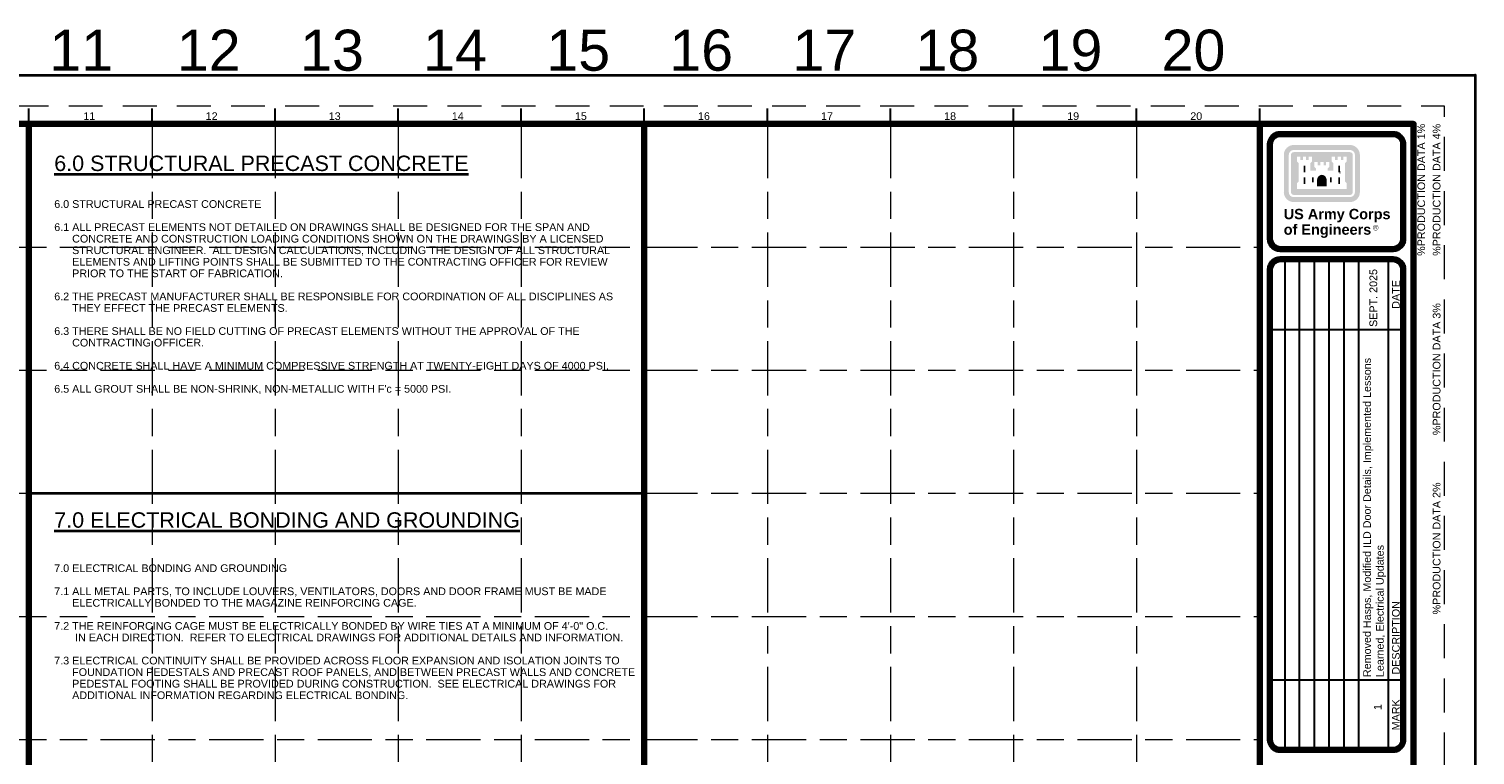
# Paper-space layout 'S-001 General Notes' of a CAD drawing. Header units: inches. Extents: x -1.9 to 34, y 0 to 22.6.
# Tile 3 of 3: x 16.4 to 34, y 13.7 to 22.6. Entities that reach past the tile are written whole.
import ezdxf
from ezdxf.enums import TextEntityAlignment as Align

# ---------------------------------------------------------------- set-up
doc = ezdxf.new("R2010")
doc.units = ezdxf.units.IN
doc.header["$LTSCALE"] = 0.5
doc.header["$MEASUREMENT"] = 0
doc.set_wipeout_variables(frame=1)
doc.linetypes.add('014200-912 MS7 Long Dash Short Dash', pattern=[0.220472, 0.110236, -0.027559, 0.05511799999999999, -0.027559])
doc.linetypes.add('MS2 Medium Dash', pattern=[0.109898, 0.068898, -0.04099999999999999])
doc.layers.add('G-ANNO-NPLT', color=7, linetype='Continuous', lineweight=18, plot=False)
doc.layers.add('G-ANNO-TTLB-GRID', color=7, linetype='014200-912 MS7 Long Dash Short Dash', lineweight=18, plot=False)
doc.layers.add('G-ANNO-TEXT', color=7, linetype='Continuous', lineweight=35)
doc.layers.add('G-ANNO-TTLB', color=7, linetype='Continuous', lineweight=35)
doc.styles.add('AEC_COMN_TEXT', font='arial.ttf', dxfattribs={"height": 0.09375})
doc.styles.add('AEC_COMN_TITLE', font='arial.ttf', dxfattribs={"height": 0.1875})
doc.styles.add('Arial', font='arial.ttf')

# ---------------------------------------------------------------- blocks, each defined once
blk = doc.blocks.new('AEC_TitleBlock_ANSI_D')
at = {"layer": 'G-ANNO-NPLT', "linetype": 'MS2 Medium Dash', "ltscale": 0.999998, "flags": 128}
blk.add_lwpolyline([(0.0312500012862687, 1.802083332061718), (2.802083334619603, 1.802083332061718), (2.802083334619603, 0.03124999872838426), (0.03125000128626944, 0.03124999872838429), (0.0312500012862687, 1.802083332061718)], close=True, dxfattribs=at)
at = {"layer": 'G-ANNO-TEXT', "lineweight": 30}
for p, q in [((1.364583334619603, 1.783854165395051), (1.364583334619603, 1.799479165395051)), ((1.489583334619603, 1.783854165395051), (1.489583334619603, 1.799479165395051)), ((1.614583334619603, 1.783854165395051), (1.614583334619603, 1.799479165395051)), ((1.739583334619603, 1.783854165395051), (1.739583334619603, 1.799479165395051)), ((1.864583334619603, 1.783854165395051), (1.864583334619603, 1.799479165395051)), ((1.989583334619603, 1.783854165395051), (1.989583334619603, 1.799479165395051)), ((2.114583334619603, 1.783854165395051), (2.114583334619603, 1.799479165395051)), ((2.239583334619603, 1.783854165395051), (2.239583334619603, 1.799479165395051)), ((2.364583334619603, 1.783854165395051), (2.364583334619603, 1.799479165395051)), ((2.489583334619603, 1.783854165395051), (2.489583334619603, 1.799479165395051)), ((2.614583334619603, 1.783854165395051), (2.614583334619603, 1.799479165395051))]:
    blk.add_line(p, q, dxfattribs=at)
at = {"layer": 'G-ANNO-TTLB', "lineweight": 30}
for p, q in [((2.640037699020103, 1.646357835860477), (2.640037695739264, 1.148441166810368)), ((2.655083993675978, 1.148441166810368), (2.655083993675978, 1.646357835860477)), ((2.670130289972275, 1.148441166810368), (2.670130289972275, 1.646357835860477)), ((2.685176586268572, 1.148441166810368), (2.685176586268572, 1.646357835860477)), ((2.700222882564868, 1.148441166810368), (2.700222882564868, 1.646357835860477)), ((2.715269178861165, 1.148441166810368), (2.715269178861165, 1.646357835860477)), ((2.745361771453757, 1.148441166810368), (2.745361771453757, 1.646357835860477)), ((2.625000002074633, 1.575064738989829), (2.760416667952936, 1.575064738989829)), ((2.625000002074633, 1.219734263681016), (2.760416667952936, 1.219734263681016))]:
    blk.add_line(p, q, dxfattribs=at)
at = {"layer": 'G-ANNO-TTLB', "flags": 128}
blk.add_lwpolyline([(1.2862686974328e-09, 1.833333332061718), (2.833333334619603, 1.833333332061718), (2.833333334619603, -1.271615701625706e-09), (1.286269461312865e-09, -1.271615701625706e-09), (1.2862686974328e-09, 1.833333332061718)], close=True, dxfattribs=at)
at = {"layer": 'G-ANNO-TTLB', "lineweight": 100, "flags": 128}
for points in [[(0.1145833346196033, 1.783854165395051), (2.770833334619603, 1.783854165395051), (2.770833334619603, 0.03385416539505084), (0.1145833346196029, 0.03385416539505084), (0.1145833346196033, 1.783854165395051)], [(2.614583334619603, 1.783854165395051), (2.770833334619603, 1.783854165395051), (2.770833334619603, 0.03385416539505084), (2.614583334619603, 0.03385416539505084), (2.614583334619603, 1.783854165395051)]]:
    blk.add_lwpolyline(points, close=True, dxfattribs=at)
for points in [[(2.625000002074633, 1.763020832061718), (2.625000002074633, 1.667191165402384)], [(2.75000000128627, 1.773437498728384), (2.6354166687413, 1.773437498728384)], [(2.760416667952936, 1.667191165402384), (2.760416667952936, 1.763020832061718)], [(2.6354166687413, 1.656774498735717), (2.75000000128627, 1.656774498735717)], [(2.75000000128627, 1.646357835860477), (2.6354166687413, 1.646357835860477)], [(2.625000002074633, 1.63594116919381), (2.625000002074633, 1.158857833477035)], [(2.760416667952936, 1.158857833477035), (2.760416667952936, 1.63594116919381)], [(2.6354166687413, 1.148441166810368), (2.75000000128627, 1.148441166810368)]]:
    blk.add_lwpolyline(points, dxfattribs=at)
at = {"layer": 'G-ANNO-TTLB', "lineweight": 100, "extrusion": (0, 0, -1)}
for centre, start, end in [((-2.6354166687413, 1.763020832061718), 0, 90), ((-2.6354166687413, 1.158857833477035), 270, 0)]:
    blk.add_arc(centre, 0.01041666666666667, start, end, dxfattribs=at)
at = {"layer": 'G-ANNO-TTLB', "lineweight": 100}
for centre, start, end in [((2.75000000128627, 1.763020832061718), 0, 90), ((2.6354166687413, 1.667191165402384), 180, 270), ((2.75000000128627, 1.667191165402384), 270, 0), ((2.6354166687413, 1.63594116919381), 89.99999999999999, 180), ((2.75000000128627, 1.63594116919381), 0, 90), ((2.75000000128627, 1.158857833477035), 270, 0)]:
    blk.add_arc(centre, 0.01041666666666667, start, end, dxfattribs=at)
at = {"layer": 'G-ANNO-TTLB-GRID', "ltscale": 0.9999960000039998, "transparency": 33554508}
for p, q in [((1.364583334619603, 1.783854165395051), (1.364583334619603, 0.03385416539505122)), ((1.614583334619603, 1.783854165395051), (1.614583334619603, 0.03385416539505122)), ((1.864583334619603, 1.783854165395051), (1.864583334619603, 0.03385416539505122)), ((2.114583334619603, 1.783854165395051), (2.114583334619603, 0.03385416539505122)), ((2.364583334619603, 1.783854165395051), (2.364583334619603, 0.03385416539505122)), ((0.1145833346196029, 1.533854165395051), (2.614583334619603, 1.533854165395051)), ((0.1145833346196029, 1.283854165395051), (2.614583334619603, 1.283854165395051))]:
    blk.add_line(p, q, dxfattribs=at)
at = {"layer": 'G-ANNO-TTLB-GRID', "ltscale": 0.9999960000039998, "transparency": 33554457}
for p, q in [((1.489583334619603, 1.783854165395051), (1.489583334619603, 0.03385416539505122)), ((1.739583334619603, 1.783854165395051), (1.739583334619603, 0.03385416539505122)), ((1.989583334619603, 1.783854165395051), (1.989583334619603, 0.03385416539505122)), ((2.239583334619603, 1.783854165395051), (2.239583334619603, 0.03385416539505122)), ((2.489583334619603, 1.783854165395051), (2.489583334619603, 0.03385416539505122)), ((0.1145833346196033, 1.658854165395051), (2.614583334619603, 1.658854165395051)), ((0.1145833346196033, 1.408854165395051), (2.614583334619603, 1.40885416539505)), ((0.1145833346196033, 1.158854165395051), (2.614583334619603, 1.15885416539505))]:
    blk.add_line(p, q, dxfattribs=at)
at = {"layer": 'G-ANNO-NPLT', "linetype": 'Continuous', "style": 'Arial'}
for s, p in [('12', (1.547223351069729, 1.858585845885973)), ('13', (1.672390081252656, 1.858585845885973)), ('16', (2.047390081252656, 1.858585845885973)), ('18', (2.297413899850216, 1.858585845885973)), ('19', (2.422413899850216, 1.858585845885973)), ('20', (2.547330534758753, 1.858585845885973)), ('11', (1.417745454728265, 1.858585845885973)), ('14', (1.797318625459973, 1.858585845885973)), ('15', (1.922509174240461, 1.858585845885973)), ('17', (2.172390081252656, 1.858585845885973))]:
    blk.add_text(s, height=0.04166666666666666, dxfattribs=at).set_placement(p, align=Align.MIDDLE_CENTER)
at = {"layer": 'G-ANNO-TEXT', "linetype": 'Continuous', "style": 'Arial'}
for s, p in [('11', (1.425935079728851, 1.79166666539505)), ('12', (1.550157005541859, 1.79166666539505)), ('13', (1.675143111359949, 1.79166666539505)), ('14', (1.800149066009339, 1.79166666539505)), ('15', (1.925133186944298, 1.79166666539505)), ('16', (2.050143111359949, 1.79166666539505)), ('17', (2.175143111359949, 1.79166666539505)), ('18', (2.300141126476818, 1.79166666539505)), ('19', (2.425141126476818, 1.79166666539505)), ('20', (2.550148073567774, 1.79166666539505))]:
    blk.add_text(s, height=0.007812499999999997, dxfattribs=at).set_placement(p, align=Align.MIDDLE_CENTER)
for s, p in [('DATE', (2.752884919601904, 1.610711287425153)), ('MARK', (2.752884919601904, 1.184087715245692))]:
    blk.add_text(s, height=0.0078125, rotation=89.99999999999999, dxfattribs=at).set_placement(p, align=Align.MIDDLE_CENTER)
blk.add_text('DESCRIPTION', height=0.0078125, rotation=89.99999999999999, dxfattribs=at).set_placement((2.752884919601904, 1.224942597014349), align=Align.MIDDLE_LEFT)
blk = doc.blocks.new('AEC_TITLEBLOCK_USACE')
at = {"layer": 'G-ANNO-TEXT'}
h = blk.add_hatch(color=256, dxfattribs=at)
h.paths.add_polyline_path([(-2.209892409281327, 21.14849096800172, 0.414213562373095), (-2.330805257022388, 21.02757812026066), (-2.330715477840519, 21.02742261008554), (-2.330715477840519, 20.57433017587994), (-2.330805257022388, 20.57415495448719, 0.414213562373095), (-2.209892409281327, 20.45324210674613), (-2.209735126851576, 20.45334982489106), (-1.524491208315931, 20.45334982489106), (-1.524719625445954, 20.45324210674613, 0.414213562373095), (-1.403806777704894, 20.57415495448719), (-1.403977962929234, 20.57433017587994), (-1.403977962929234, 21.02742261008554), (-1.403806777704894, 21.02757812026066, 0.414213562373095), (-1.524719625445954, 21.14849096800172), (-1.524491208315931, 21.14840296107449), (-2.209735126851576, 21.14840296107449)], is_closed=False)
h.paths.add_polyline_path([(-2.270348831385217, 21.02757812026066, -0.414213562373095), (-2.209892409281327, 21.08803454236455), (-2.209735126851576, 21.08814633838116), (-1.524491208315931, 21.08814633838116), (-1.524719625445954, 21.08803454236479, -0.414213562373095), (-1.464263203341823, 21.02757812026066), (-1.464234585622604, 21.02742261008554), (-1.464234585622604, 20.57433017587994), (-1.464263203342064, 20.57415495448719, -0.414213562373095), (-1.524719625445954, 20.5136985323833), (-1.524491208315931, 20.51360644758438), (-2.209735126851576, 20.51360644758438), (-2.209892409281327, 20.5136985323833, -0.414213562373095), (-2.270348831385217, 20.57415495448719), (-2.27045885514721, 20.57433017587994), (-2.27045885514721, 21.02742261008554)], is_closed=False, flags=16)
h.paths.add_polyline_path([(-1.524491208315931, 21.06152131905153), (-2.209735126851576, 21.06152131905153), (-2.209892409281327, 21.06152490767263, 0.414213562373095), (-2.243839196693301, 21.02757812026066), (-2.243833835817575, 21.02742261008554), (-2.243833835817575, 20.57433017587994), (-2.2438391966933, 20.57415495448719, 0.414213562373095), (-2.209892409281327, 20.54020816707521), (-2.209735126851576, 20.54023146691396), (-1.524491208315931, 20.54023146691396), (-1.524719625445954, 20.54020816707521, 0.414213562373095), (-1.490772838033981, 20.57415495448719), (-1.490859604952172, 20.57433017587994), (-1.490859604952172, 21.02742261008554), (-1.490772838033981, 21.02757812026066, 0.414213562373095), (-1.524719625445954, 21.06152490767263)], flags=16)
h.paths.add_polyline_path([(-2.169564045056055, 20.61450125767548), (-2.169564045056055, 20.68503420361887), (-2.149478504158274, 20.70511974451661), (-2.149478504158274, 20.9269949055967), (-2.169564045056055, 20.94708044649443), (-2.169564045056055, 21.00733706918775), (-2.12939296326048, 21.00733706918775), (-2.12939296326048, 20.96716598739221), (-2.099031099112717, 20.96716598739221), (-2.099031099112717, 21.00733706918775), (-2.058860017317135, 21.00733706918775), (-2.058860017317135, 20.96716598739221), (-2.028498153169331, 20.96716598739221), (-2.028498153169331, 21.00733706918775), (-1.988327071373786, 21.00733706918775), (-1.988327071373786, 20.94708044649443), (-2.00841261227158, 20.9269949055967), (-2.00841261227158, 20.83637641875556), (-1.937879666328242, 20.83637641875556), (-1.937879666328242, 20.86113301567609), (-1.957965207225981, 20.88121855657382), (-1.957965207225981, 20.94194228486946), (-1.917794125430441, 20.94194228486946), (-1.917794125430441, 20.90130409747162), (-1.887432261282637, 20.90130409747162), (-1.887432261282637, 20.94194228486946), (-1.847261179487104, 20.94194228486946), (-1.847261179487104, 20.90130409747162), (-1.816899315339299, 20.90130409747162), (-1.816899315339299, 20.94194228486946), (-1.776728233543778, 20.94194228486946), (-1.776728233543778, 20.88121855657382), (-1.796813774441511, 20.86113301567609), (-1.796813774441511, 20.83637641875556), (-1.726280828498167, 20.83637641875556), (-1.726280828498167, 20.9269949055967), (-1.746366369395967, 20.94708044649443), (-1.746366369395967, 21.00733706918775), (-1.70619528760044, 21.00733706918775), (-1.70619528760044, 20.96716598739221), (-1.675833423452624, 20.96716598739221), (-1.675833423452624, 21.00733706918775), (-1.63566234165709, 21.00733706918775), (-1.63566234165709, 20.96716598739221), (-1.605300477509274, 20.96716598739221), (-1.605300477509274, 21.00733706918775), (-1.565129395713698, 21.00733706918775), (-1.565129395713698, 20.94708044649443), (-1.585214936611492, 20.9269949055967), (-1.585214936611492, 20.70511974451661), (-1.565129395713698, 20.68503420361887), (-1.565129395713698, 20.61450125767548)], flags=16)
h = blk.add_hatch(color=256, dxfattribs=at)
edge = h.paths.add_edge_path()
edge.add_line((-1.927603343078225, 20.64486312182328), (-1.927603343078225, 20.71259343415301))
edge.add_line((-1.927603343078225, 20.71259343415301), (-1.92776243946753, 20.71272107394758))
edge.add_ellipse((-1.86730601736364, 20.71272107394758), major_axis=(2.068809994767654e-17, 0.07303135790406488), ratio=0.8278145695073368, start_angle=-90, end_angle=90, ccw=False)
edge.add_line((-1.806849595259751, 20.71272107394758), (-1.807090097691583, 20.71259343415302))
edge.add_line((-1.807090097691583, 20.71259343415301), (-1.807090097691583, 20.64486312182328))
edge.add_line((-1.807090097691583, 20.64486312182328), (-1.927603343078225, 20.64486312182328))
at = {"layer": 'G-ANNO-TEXT', "flags": 128}
for points in [[(-1.665557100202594, 20.89569883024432), (-1.664622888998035, 20.89663304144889)], [(-1.646405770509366, 20.81582377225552), (-1.645471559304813, 20.81675798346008)]]:
    blk.add_lwpolyline(points, dxfattribs=at)
at = {"layer": 'G-ANNO-TEXT', "extrusion": (0, 0, -1)}
for points in [[(2.089221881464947, 20.81582377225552), (2.0686692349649, 20.81582377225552), (2.089221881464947, 20.89663304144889), (2.0686692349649, 20.89663304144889)], [(1.665557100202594, 20.81582377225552), (1.645471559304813, 20.81582377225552), (1.665557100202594, 20.89663304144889), (1.645471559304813, 20.89663304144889)], [(2.089221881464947, 20.67475788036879), (2.0686692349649, 20.67475788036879), (2.089221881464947, 20.75556714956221), (2.0686692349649, 20.75556714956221)], [(1.766451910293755, 20.75556714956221), (1.746366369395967, 20.75556714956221), (1.766451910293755, 20.69531052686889), (1.746366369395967, 20.69531052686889)]]:
    blk.add_solid(points, dxfattribs=at)
at = {"layer": 'G-ANNO-TEXT'}
for points in [[(-1.988327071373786, 20.75556714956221), (-1.968241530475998, 20.75556714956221), (-1.988327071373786, 20.69531052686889), (-1.968241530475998, 20.69531052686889)], [(-1.665557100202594, 20.67475788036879), (-1.645471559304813, 20.67475788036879), (-1.665557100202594, 20.75556714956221), (-1.645471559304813, 20.75556714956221)]]:
    blk.add_solid(points, dxfattribs=at)
at = {"layer": 'G-ANNO-TEXT', "style": 'AEC_COMN_TEXT'}
blk.add_text('®', height=0.06725299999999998, dxfattribs=at).set_placement((-1.246460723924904, 20.17453029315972), align=Align.TOP_LEFT)
at = {"layer": 'G-ANNO-TEXT', "linetype": 'Continuous', "lineweight": 25, "style": 'AEC_COMN_TEXT'}
blk.add_text('U.S. ARMY CORPS OF ENGINEERS', height=0.1, rotation=89.99999999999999, dxfattribs=at).set_placement((-2.337603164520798, 8.8562940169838), align=Align.MIDDLE_CENTER)
at = {"layer": 'G-ANNO-TEXT', "insert": (-2.332186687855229, 20.3708681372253), "char_height": 0.126099, "attachment_point": 1, "line_spacing_factor": 0.9, "style": 'AEC_COMN_TEXT'}
blk.add_mtext('\\fArial|b1|i0|c00|p39;US Army Corps\\Pof Engineers', dxfattribs=at)
blk = doc.blocks.new('AEC_PRODUCTION_DATA')
at = {"layer": 'G-ANNO-TEXT'}
blk.add_point((0, 0), dxfattribs=at)
at = {"layer": 'G-ANNO-TEXT', "style": 'AEC_COMN_TEXT'}
for tag, p in [('AEC_PROD_1', (-0.6562499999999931, -0.5937500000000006)), ('AEC_PROD_4', (-0.4687499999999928, -0.5937500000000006))]:
    blk.add_attdef(tag, text='', height=0.093750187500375, rotation=90, dxfattribs=at).set_placement(p, align=Align.MIDDLE_RIGHT)
blk.add_attdef('AEC_PROD_3', text='', height=0.093750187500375, rotation=90, dxfattribs=at).set_placement((-0.4687499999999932, -3.58125), align=Align.MIDDLE_CENTER)
blk.add_attdef('AEC_PROD_2', text='', height=0.093750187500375, rotation=90, dxfattribs=at).set_placement((-0.468749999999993, -6.56875), align=Align.MIDDLE_LEFT)

psp = doc.layouts.new('S-001 General Notes')

# ---------------------------------------------------------------- linework, layer by layer
at = {"layer": 'G-ANNO-TEXT', "lineweight": 100}
for p, q in [((16.37500001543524, 21.40624998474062), (16.37500001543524, 0.4062499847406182)), ((23.87500001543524, 21.40624998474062), (23.87500001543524, 9.406249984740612))]:
    psp.add_line(p, q, dxfattribs=at)
at = {"layer": 'G-ANNO-TEXT'}
psp.add_line((16.37500001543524, 16.9062499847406), (23.87500001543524, 16.9062499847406), dxfattribs=at)

# ---------------------------------------------------------------- block references
at = {"xscale": 12, "yscale": 12, "zscale": 12}
psp.add_blockref('AEC_TitleBlock_ANSI_D', (0, 0), dxfattribs=at)
psp.add_blockref('AEC_PRODUCTION_DATA', (34, 22)).add_auto_attribs({'AEC_PROD_1': '%PRODUCTION DATA 1%', 'AEC_PROD_2': '%PRODUCTION DATA 2%', 'AEC_PROD_3': '%PRODUCTION DATA 3%', 'AEC_PROD_4': '%PRODUCTION DATA 4%'})
psp.add_blockref('AEC_TITLEBLOCK_USACE', (34, 0))

# ---------------------------------------------------------------- texts
at = {"layer": 'G-ANNO-TEXT', "attachment_point": 1, "line_spacing_factor": 0.8999999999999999}
for s, insert, char_height, style in [('{\\L6.0 STRUCTURAL PRECAST CONCRETE}', (16.68355464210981, 21.01906542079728), 0.1875, 'AEC_COMN_TITLE'), ("6.0 STRUCTURAL PRECAST CONCRETE\\P\\P6.1 ALL PRECAST ELEMENTS NOT DETAILED ON DRAWINGS SHALL BE DESIGNED FOR THE SPAN AND\\P      CONCRETE AND CONSTRUCTION LOADING CONDITIONS SHOWN ON THE DRAWINGS BY A LICENSED\\P      STRUCTURAL ENGINEER.  ALL DESIGN CALCULATIONS, INCLUDING THE DESIGN OF ALL STRUCTURAL\\P      ELEMENTS AND LIFTING POINTS SHALL BE SUBMITTED TO THE CONTRACTING OFFICER FOR REVIEW\\P      PRIOR TO THE START OF FABRICATION.\\P\\P6.2 THE PRECAST MANUFACTURER SHALL BE RESPONSIBLE FOR COORDINATION OF ALL DISCIPLINES AS\\P      THEY EFFECT THE PRECAST ELEMENTS.\\P\\P6.3 THERE SHALL BE NO FIELD CUTTING OF PRECAST ELEMENTS WITHOUT THE APPROVAL OF THE\\P      CONTRACTING OFFICER.\\P\\P6.4 CONCRETE SHALL HAVE A MINIMUM COMPRESSIVE STRENGTH AT TWENTY-EIGHT DAYS OF 4000 PSI.\\P\\P6.5 ALL GROUT SHALL BE NON-SHRINK, NON-METALLIC WITH F'c = 5000 PSI.", (16.68355464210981, 20.47632312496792), 0.09375, 'AEC_COMN_TEXT'), ('{\\L7.0 ELECTRICAL BONDING AND GROUNDING}', (16.68355464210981, 16.67525254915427), 0.1875, 'AEC_COMN_TITLE'), ('7.0 ELECTRICAL BONDING AND GROUNDING\\P\\P7.1 ALL METAL PARTS, TO INCLUDE LOUVERS, VENTILATORS, DOORS AND DOOR FRAME MUST BE MADE\\P      ELECTRICALLY BONDED TO THE MAGAZINE REINFORCING CAGE. \\P\\P7.2 THE REINFORCING CAGE MUST BE ELECTRICALLY BONDED BY WIRE TIES AT A MINIMUM OF 4\'-0" O.C. \\P       IN EACH DIRECTION.  REFER TO ELECTRICAL DRAWINGS FOR ADDITIONAL DETAILS AND INFORMATION.\\P\\P7.3 ELECTRICAL CONTINUITY SHALL BE PROVIDED ACROSS FLOOR EXPANSION AND ISOLATION JOINTS TO\\P      FOUNDATION PEDESTALS AND PRECAST ROOF PANELS, AND BETWEEN PRECAST WALLS AND CONCRETE\\P      PEDESTAL FOOTING SHALL BE PROVIDED DURING CONSTRUCTION.  SEE ELECTRICAL DRAWINGS FOR     \\P      ADDITIONAL INFORMATION REGARDING ELECTRICAL BONDING.', (16.68355464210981, 16.04153719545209), 0.09375, 'AEC_COMN_TEXT')]:
    psp.add_mtext(s, dxfattribs=dict(at, insert=insert, char_height=char_height, style=style))
at = {"layer": 'G-ANNO-TEXT', "char_height": 0.09375, "attachment_point": 1, "rotation": 90, "style": 'AEC_COMN_TEXT'}
for s, insert, width in [('SEPT. 2025', (32.71296892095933, 18.93235293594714), 3.804772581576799), ('Removed Hasps, Modified ILD Door Details, Implemented Lessons Learned, Electrical Updates', (32.63646176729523, 14.66838723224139), 3.956434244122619)]:
    psp.add_mtext(s, dxfattribs=dict(at, insert=insert, width=width))

# ---------------------------------------------------------------- next in the draw order: wipeouts: each hides what was drawn before it
psp.add_wipeout([(32.89196149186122, 14.14731662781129), (32.89196149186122, 14.45981600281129), (32.621329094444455, 14.30356631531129)])

# ---------------------------------------------------------------- next in the draw order: texts
at = {"style": 'Arial'}
psp.add_text('1', height=0.09374981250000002, rotation=90, dxfattribs=at).set_placement((32.81383664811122, 14.30356631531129), align=Align.MIDDLE_CENTER)

doc.saveas('drawing.dxf')
